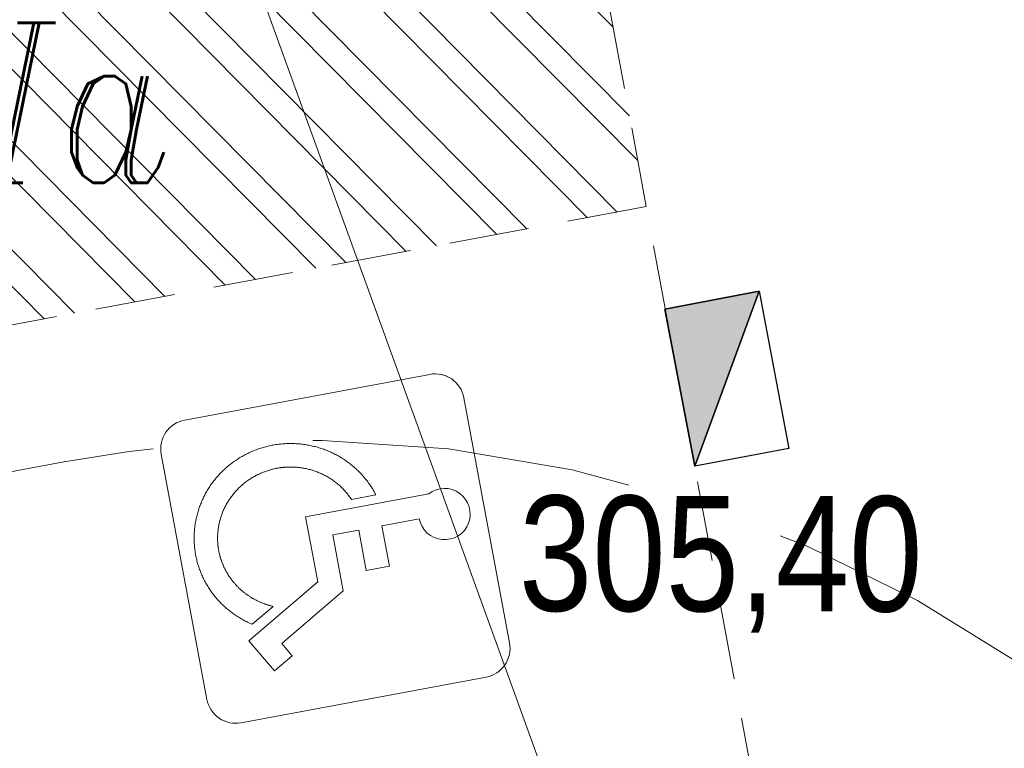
# Model space of a CAD drawing. Header units: metres. Extents: x 779 to 7046, y -512 to 9570.
# Tile 49 of 256: x 2188.15 to 2194.31, y -296.07 to -291.52. Entities that reach past the tile are written whole.
import ezdxf

# ---------------------------------------------------------------- set-up
doc = ezdxf.new("R2010")
doc.units = ezdxf.units.M
for name, pattern in [('0', [0]), ('CIĄGłA', [0]), ('DASH', [0.75, 0.5, -0.25]), ('DASHED', [0.75, 0.5, -0.25]), ('DASHEDX2', [38.099999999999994, 25.4, -12.7])]:
    doc.linetypes.add(name, pattern=pattern)
for name, color, linetype, lineweight in [('209-oznaczenie konturu klasyfikacyjnego', 7, 'Continuous', 0), ('219-działka ewidencyjna', 7, 'Continuous', 0), ('_a_obiekty', 250, 'Continuous', 30), ('AGP1_HATCH', 7, 'Continuous', 5), ('AGP1_KRAWEZNIKI', 250, 'Continuous', 20)]:
    doc.layers.add(name, color=color, linetype=linetype, lineweight=lineweight)
doc.layers.add('ZP_Robocza', color=6, linetype='Continuous')
doc.layers.add('zz-odwodnienie', color=5, linetype='Continuous')
doc.styles.get("Standard").update_dxf_attribs({"font": 'arial.ttf'})

# ---------------------------------------------------------------- blocks, each defined once
blk = doc.blocks.new('PZT MDCP podkład')
at = {"layer": '219-działka ewidencyjna', "color": 252, "linetype": 'Continuous', "lineweight": 13, "true_color": 0x939598, "flags": 128}
blk.add_lwpolyline([(2122.376406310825, 81.44646074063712), (2127.666406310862, 66.85646074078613)], dxfattribs=at)
at = {"layer": '209-oznaczenie konturu klasyfikacyjnego', "color": 252, "linetype": 'Continuous', "lineweight": 13, "true_color": 0x939598, "insert": (2120.283068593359, 76.60838289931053), "char_height": 1, "attachment_point": 7, "line_spacing_factor": 0.6}
blk.add_mtext('\\FITALIC_1250;\\H1x;\\W0.79;RIIIa', dxfattribs=at)
blk = doc.blocks.new('parking_niepelnospr')
at = {"layer": 'AGP1_KRAWEZNIKI', "lineweight": 9}
for p, q in [((1.943807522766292, -0.1177722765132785), (-9.313225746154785e-10, 0)), ((-0.2425387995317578, -0.2148276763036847), (-0.3603110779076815, -2.158635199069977)), ((2.040862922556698, -2.304118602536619), (2.158635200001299, -0.360311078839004)), ((1.593219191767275, -0.4478991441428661), (1.429240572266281, -0.5297730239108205)), ((1.731381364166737, -0.7246130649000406), (1.593219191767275, -0.4478991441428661)), ((1.429240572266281, -0.5297730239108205), (1.485528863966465, -0.6425083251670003)), ((1.485528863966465, -0.6425083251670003), (0.9194172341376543, -0.925165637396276)), ((1.095964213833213, -1.041874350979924), (1.731381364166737, -0.7246130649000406)), ((1.480769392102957, -0.9393679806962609), (1.6729298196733, -0.8434230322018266)), ((0.8925806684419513, -1.368097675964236), (0.9194172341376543, -0.925165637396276)), ((0.5038191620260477, -1.344543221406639), (0.5232169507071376, -1.024386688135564)), ((0.5232169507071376, -1.024386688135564), (0.7061635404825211, -1.035471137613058)), ((0.6867657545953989, -1.355627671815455), (0.7061635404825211, -1.035471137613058)), ((1.064789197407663, -1.556411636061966), (1.095964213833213, -1.041874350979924)), ((0.2065309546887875, -1.326530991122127), (0.5038191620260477, -1.344543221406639)), ((0.6867657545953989, -1.355627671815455), (0.8925806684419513, -1.368097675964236)), ((0.08858663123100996, -1.497265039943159), (1.064789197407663, -1.556411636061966)), ((0.4908400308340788, -1.590493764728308), (0.6849612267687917, -1.602255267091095)), ((1.798324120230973, -2.518946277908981), (-0.1454834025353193, -2.401173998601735))]:
    blk.add_line(p, q, dxfattribs=at)
at = {"layer": 'AGP1_KRAWEZNIKI', "lineweight": 9, "elevation": -0.002894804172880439}
for points in [[(0.4908400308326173, -1.590493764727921), (0.493165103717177, -1.600032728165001), (0.4956196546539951, -1.609541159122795), (0.4982032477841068, -1.619017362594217), (0.5009154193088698, -1.62845965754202), (0.5037556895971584, -1.637866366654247), (0.5067235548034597, -1.647235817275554), (0.5098184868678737, -1.656566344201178), (0.5130399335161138, -1.665856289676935), (0.5163873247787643, -1.675104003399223), (0.5198600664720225, -1.684307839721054), (0.5234575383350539, -1.693466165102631), (0.5271791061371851, -1.702577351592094), (0.5310241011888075, -1.711639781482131), (0.5349918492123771, -1.720651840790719), (0.5390816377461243, -1.729611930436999), (0.5432927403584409, -1.738518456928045), (0.5476244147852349, -1.747369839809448), (0.5520758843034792, -1.756164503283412), (0.5566463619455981, -1.764900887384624), (0.5613350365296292, -1.773577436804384), (0.5661410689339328, -1.782192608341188), (0.5710636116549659, -1.790744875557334), (0.5761017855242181, -1.799232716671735), (0.5812546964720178, -1.807654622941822), (0.5865214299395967, -1.816009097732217), (0.5919010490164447, -1.824294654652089), (0.5973925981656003, -1.83250982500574), (0.6029951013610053, -1.840653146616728), (0.6087075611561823, -1.848723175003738), (0.6145289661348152, -1.856718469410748), (0.6204582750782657, -1.864637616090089), (0.6264944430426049, -1.872479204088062), (0.6326363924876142, -1.880241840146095), (0.6388830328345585, -1.887924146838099), (0.645233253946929, -1.89552475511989), (0.65168592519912, -1.903042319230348), (0.6582399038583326, -1.910475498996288), (0.6648940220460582, -1.917822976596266), (0.6716470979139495, -1.925083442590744), (0.6784979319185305, -1.932255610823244), (0.6854453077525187, -1.939338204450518), (0.6924879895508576, -1.946329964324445), (0.6996247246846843, -1.953229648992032), (0.7068542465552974, -1.960036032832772), (0.7141752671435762, -1.966747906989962), (0.7215864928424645, -1.97336407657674), (0.7290865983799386, -1.979883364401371), (0.7366742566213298, -1.986304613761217), (0.7443481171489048, -1.992626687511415), (0.7521068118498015, -1.998848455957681), (0.7599489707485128, -2.004968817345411), (0.7678731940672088, -2.010986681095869), (0.7758780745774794, -2.016900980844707), (0.7839621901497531, -2.022710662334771), (0.7921241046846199, -2.028414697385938), (0.800362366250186, -2.034012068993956), (0.8086755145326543, -2.039501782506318), (0.8170620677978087, -2.044882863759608), (0.82552053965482, -2.05015435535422), (0.83404942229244, -2.055315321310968), (0.8426472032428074, -2.060364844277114), (0.8513123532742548, -2.065302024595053), (0.8600433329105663, -2.07012598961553), (0.8688385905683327, -2.074835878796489), (0.8776965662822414, -2.079430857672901), (0.8866156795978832, -2.083910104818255), (0.8955943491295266, -2.088272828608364), (0.9046309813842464, -2.092518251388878), (0.9137239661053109, -2.096645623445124), (0.9228716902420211, -2.10065420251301), (0.9320725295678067, -2.104543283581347), (0.9413248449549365, -2.108312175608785), (0.9506269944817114, -2.111960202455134), (0.9599773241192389, -2.115486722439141), (0.9693741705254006, -2.118891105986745), (0.9788158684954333, -2.122172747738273), (0.9883007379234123, -2.125331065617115), (0.9978270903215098, -2.128365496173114), (1.007393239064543, -2.13127550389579), (1.016997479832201, -2.134060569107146), (1.026638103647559, -2.136720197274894), (1.036313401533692, -2.139253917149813), (1.046021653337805, -2.141661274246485), (1.055761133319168, -2.143941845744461), (1.065530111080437, -2.146095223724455), (1.075326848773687, -2.148121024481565), (1.085149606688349, -2.150018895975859), (1.094996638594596, -2.151788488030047), (1.104866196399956, -2.153429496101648), (1.114756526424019, -2.154941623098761), (1.124665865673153, -2.156324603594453), (1.134592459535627, -2.157578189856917), (1.144534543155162, -2.158702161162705), (1.154490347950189, -2.159696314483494), (1.164458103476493, -2.160560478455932), (1.174436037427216, -2.161294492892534), (1.184422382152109, -2.161898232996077), (1.194415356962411, -2.162371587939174), (1.204413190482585, -2.162714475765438), (1.214414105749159, -2.162926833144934), (1.224416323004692, -2.163008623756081), (1.234418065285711, -2.162959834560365), (1.244417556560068, -2.162780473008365), (1.254413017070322, -2.162470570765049), (1.264402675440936, -2.162030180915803), (1.274384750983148, -2.16145938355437), (1.284357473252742, -2.160758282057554), (1.294319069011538, -2.159927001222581), (1.304267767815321, -2.158965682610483), (1.314201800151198, -2.157874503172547), (1.324119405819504, -2.156653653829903), (1.33401881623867, -2.155303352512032), (1.343898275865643, -2.153823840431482), (1.353756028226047, -2.152215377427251), (1.363590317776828, -2.150478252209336), (1.373399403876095, -2.148612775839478), (1.383181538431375, -2.146619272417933), (1.392934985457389, -2.14449809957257), (1.402658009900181, -2.142249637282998), (1.412348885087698, -2.139874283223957), (1.42200588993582, -2.137372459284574), (1.431627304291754, -2.134744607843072), (1.441211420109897, -2.13199119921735), (1.450756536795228, -2.129112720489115), (1.460260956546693, -2.126109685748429), (1.469722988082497, -2.122982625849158), (1.479140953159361, -2.119732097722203), (1.488513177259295, -2.11635867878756), (1.497837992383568, -2.112862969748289), (1.507113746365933, -2.109245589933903), (1.516338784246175, -2.105507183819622), (1.525511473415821, -2.101648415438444), (1.534630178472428, -2.097669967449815), (1.543693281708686, -2.093572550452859), (1.552699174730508, -2.089356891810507), (1.561646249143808, -2.085023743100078), (1.570532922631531, -2.080573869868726), (1.579357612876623, -2.076008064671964), (1.588118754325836, -2.071327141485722), (1.59681478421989, -2.066531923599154), (1.605444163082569, -2.061623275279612), (1.614005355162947, -2.056602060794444), (1.622496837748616, -2.051469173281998), (1.630917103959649, -2.046225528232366), (1.639264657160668, -2.040872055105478), (1.647538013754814, -2.035409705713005), (1.655735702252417, -2.029839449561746), (1.663856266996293, -2.024162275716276), (1.67189826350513, -2.018379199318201), (1.679860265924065, -2.012491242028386), (1.68774085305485, -2.006499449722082), (1.695538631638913, -2.000404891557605), (1.703252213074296, -1.99420864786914), (1.710880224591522, -1.987911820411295), (1.718421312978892, -1.981515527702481), (1.725874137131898, -1.975020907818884), (1.733237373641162, -1.968429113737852), (1.740509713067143, -1.961741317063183), (1.747689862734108, -1.95495870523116), (1.754776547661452, -1.948082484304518), (1.761768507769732, -1.941113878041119), (1.768664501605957, -1.934054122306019), (1.775463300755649, -1.926904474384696), (1.782163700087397, -1.919666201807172), (1.788764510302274, -1.912340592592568), (1.795264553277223, -1.904928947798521), (1.801662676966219, -1.897432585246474), (1.807957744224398, -1.889852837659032), (1.814148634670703, -1.882191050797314), (1.820234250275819, -1.874448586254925), (1.826213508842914, -1.866626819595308), (1.832085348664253, -1.858727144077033), (1.837848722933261, -1.850750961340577), (1.843502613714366, -1.842699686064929), (1.849046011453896, -1.834574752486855), (1.854477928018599, -1.8263776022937), (1.859797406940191, -1.818109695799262), (1.865003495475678, -1.809772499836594), (1.870095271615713, -1.801367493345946), (1.875071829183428, -1.792896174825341), (1.879932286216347, -1.784360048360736), (1.88467577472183, -1.775760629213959), (1.889301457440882, -1.767099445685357), (1.893808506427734, -1.75837803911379), (1.898196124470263, -1.7495979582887), (1.902463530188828, -1.740760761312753), (1.906609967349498, -1.731868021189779), (1.910634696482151, -1.72292131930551), (1.914537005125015, -1.713922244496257), (1.918316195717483, -1.704872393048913), (1.921971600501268, -1.695773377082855), (1.925502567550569, -1.686626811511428), (1.928908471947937, -1.677434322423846), (1.932188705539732, -1.668197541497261), (1.935342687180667, -1.658918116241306), (1.938369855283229, -1.649597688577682), (1.941269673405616, -1.640237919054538), (1.944041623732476, -1.630840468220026), (1.946685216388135, -1.621407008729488), (1.949199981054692, -1.611939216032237), (1.951585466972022, -1.60243877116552), (1.953841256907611, -1.592907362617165), (1.955966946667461, -1.583346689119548), (1.957962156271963, -1.573758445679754), (1.959826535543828, -1.564144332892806), (1.961559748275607, -1.554506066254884), (1.963161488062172, -1.54484535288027), (1.964631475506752, -1.535163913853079), (1.965969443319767, -1.525463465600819), (1.967175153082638, -1.515745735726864), (1.968248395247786, -1.506012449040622), (1.969188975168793, -1.496265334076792), (1.969996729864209, -1.486506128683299), (1.970671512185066, -1.476736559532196), (1.971213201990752, -1.466958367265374), (1.971621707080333, -1.457173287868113), (1.971896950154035, -1.447383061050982), (1.972038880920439, -1.437589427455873), (1.972047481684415, -1.427794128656), (1.971922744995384, -1.417998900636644), (1.971664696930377, -1.408205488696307), (1.971273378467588, -1.398415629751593), (1.970748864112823, -1.388631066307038), (1.970091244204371, -1.378853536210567), (1.969300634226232, -1.369084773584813), (1.968377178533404, -1.359326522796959), (1.967321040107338, -1.349580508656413), (1.966132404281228, -1.339848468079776), (1.964811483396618, -1.330132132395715), (1.9633585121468, -1.320433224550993), (1.961773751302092, -1.310753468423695), (1.960057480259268, -1.301094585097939), (1.958210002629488, -1.291458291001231), (1.956231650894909, -1.281846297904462), (1.954122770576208, -1.272260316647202), (1.951883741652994, -1.26270204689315), (1.94951495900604, -1.253173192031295), (1.947016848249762, -1.243675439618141), (1.944389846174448, -1.234210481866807), (1.941634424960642, -1.224779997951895), (1.938751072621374, -1.215385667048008), (1.935740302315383, -1.20602915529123), (1.932602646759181, -1.196712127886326), (1.929338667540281, -1.187436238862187), (1.925948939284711, -1.178203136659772), (1.92243406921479, -1.169014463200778), (1.918794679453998, -1.15987185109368), (1.915031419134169, -1.15077692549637), (1.911144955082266, -1.141731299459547), (1.907135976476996, -1.132736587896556), (1.903005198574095, -1.123794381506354), (1.898753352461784, -1.114906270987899), (1.894381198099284, -1.106073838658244), (1.889889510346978, -1.097298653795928), (1.885279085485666, -1.088582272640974), (1.880550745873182, -1.079926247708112), (1.875705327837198, -1.071332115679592), (1.870743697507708, -1.062801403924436), (1.865666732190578, -1.054335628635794), (1.860475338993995, -1.045936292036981), (1.855170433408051, -1.03760488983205), (1.849752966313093, -1.029342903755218), (1.844223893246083, -1.021151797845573), (1.838584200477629, -1.013033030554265), (1.832834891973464, -1.004988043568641), (1.82697698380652, -0.9970182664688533), (1.821011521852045, -0.9891251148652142), (1.814939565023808, -0.9813099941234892), (1.808762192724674, -0.9735742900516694), (1.802480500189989, -0.9659193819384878), (1.796095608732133, -0.9583466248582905), (1.789608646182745, -0.9508573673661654), (1.783020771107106, -0.9434529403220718), (1.776333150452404, -0.9361346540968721), (1.769546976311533, -0.9289038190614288), (1.762663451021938, -0.9217617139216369), (1.755683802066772, -0.914709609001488), (1.748609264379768, -0.9077487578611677), (1.741441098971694, -0.900880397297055), (1.734180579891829, -0.8941057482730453), (1.726828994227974, -0.8874260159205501), (1.719387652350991, -0.8808423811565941), (1.711857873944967, -0.874356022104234), (1.704240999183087, -0.8679680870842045), (1.696538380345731, -0.861679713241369), (1.688751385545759, -0.8554920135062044), (1.680881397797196, -0.8494060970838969), (1.672929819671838, -0.8434230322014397)], [(0.6849612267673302, -1.602255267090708), (0.6877251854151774, -1.609985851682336), (0.6906108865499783, -1.617689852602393), (0.6936176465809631, -1.625362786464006), (0.6967447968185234, -1.633000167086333), (0.6999959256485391, -1.640607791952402), (0.7033755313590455, -1.648194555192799), (0.7068823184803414, -1.655755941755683), (0.7105149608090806, -1.66328738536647), (0.7142721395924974, -1.670784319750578), (0.7181525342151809, -1.678242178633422), (0.7221548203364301, -1.685656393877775), (0.7262776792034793, -1.693022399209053), (0.7305197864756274, -1.700335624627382), (0.73487949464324, -1.70759204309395), (0.7393552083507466, -1.714789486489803), (0.7439459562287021, -1.721926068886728), (0.7486507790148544, -1.728999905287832), (0.7534687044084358, -1.736009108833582), (0.7583987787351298, -1.742951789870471), (0.7634400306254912, -1.749826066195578), (0.7685914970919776, -1.756630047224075), (0.7738522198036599, -1.763361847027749), (0.7792199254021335, -1.770017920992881), (0.7846908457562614, -1.776593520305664), (0.7902629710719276, -1.783086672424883), (0.7959343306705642, -1.789495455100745), (0.801702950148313, -1.795817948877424), (0.8075668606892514, -1.802052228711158), (0.8135240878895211, -1.808196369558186), (0.8195726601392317, -1.814248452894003), (0.825710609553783, -1.82020655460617), (0.8319359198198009, -1.826068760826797), (0.8382461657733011, -1.831833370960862), (0.8446386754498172, -1.837498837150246), (0.8511107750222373, -1.843063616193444), (0.8576597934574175, -1.848526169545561), (0.8642830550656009, -1.853884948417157), (0.8709778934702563, -1.859138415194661), (0.8777416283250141, -1.864285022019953), (0.8845715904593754, -1.869323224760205), (0.8914637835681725, -1.874250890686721), (0.8984133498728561, -1.879066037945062), (0.9054189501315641, -1.883768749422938), (0.9124793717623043, -1.888359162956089), (0.9195933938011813, -1.89283742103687), (0.9267598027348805, -1.897203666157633), (0.9339773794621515, -1.901458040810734), (0.941244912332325, -1.905600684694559), (0.9485611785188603, -1.909631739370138), (0.9559248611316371, -1.913550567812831), (0.9633310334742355, -1.917354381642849), (0.9707717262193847, -1.921041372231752), (0.9782389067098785, -1.924609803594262), (0.9857245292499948, -1.928057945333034), (0.9932205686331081, -1.93138406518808), (1.000718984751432, -1.934586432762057), (1.008211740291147, -1.93766331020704), (1.015690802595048, -1.940612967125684), (1.023172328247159, -1.943443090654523), (1.030713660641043, -1.946177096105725), (1.038301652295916, -1.948810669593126), (1.045918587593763, -1.951337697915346), (1.053546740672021, -1.953752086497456), (1.061169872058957, -1.956049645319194), (1.068775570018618, -1.958229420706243), (1.076352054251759, -1.960290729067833), (1.083887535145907, -1.962232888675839), (1.091400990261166, -1.964062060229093), (1.098965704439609, -1.965796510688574), (1.106542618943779, -1.967429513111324), (1.114083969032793, -1.968952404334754), (1.117826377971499, -1.969669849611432), (1.121542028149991, -1.970356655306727), (1.12890239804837, -1.971646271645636), (1.136242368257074, -1.972835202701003), (1.139933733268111, -1.973395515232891), (1.143654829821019, -1.973934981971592), (1.147417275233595, -1.974455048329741), (1.151232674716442, -1.974957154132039), (1.155108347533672, -1.975442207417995), (1.158959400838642, -1.975899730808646), (1.162757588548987, -1.976326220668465), (1.166514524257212, -1.976723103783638), (1.173951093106, -1.97743377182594), (1.181362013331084, -1.978043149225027), (1.185086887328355, -1.978313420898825), (1.18884016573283, -1.978562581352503), (1.192628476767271, -1.978789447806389), (1.196447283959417, -1.978992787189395), (1.204152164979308, -1.979327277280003), (1.211906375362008, -1.97956282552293), (1.219661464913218, -1.979696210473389), (1.227396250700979, -1.979724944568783), (1.235195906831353, -1.979649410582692), (1.243061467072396, -1.979467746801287), (1.250981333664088, -1.979177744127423), (1.258943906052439, -1.978777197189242), (1.266936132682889, -1.978264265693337), (1.274940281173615, -1.977639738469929), (1.282937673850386, -1.976905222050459), (1.290909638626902, -1.976062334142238), (1.298853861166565, -1.975110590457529), (1.306837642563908, -1.974040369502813), (1.314863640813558, -1.972850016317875), (1.322923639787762, -1.971539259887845), (1.331009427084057, -1.970107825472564), (1.339112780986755, -1.968555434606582), (1.347225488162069, -1.96688181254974), (1.355339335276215, -1.965086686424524), (1.363446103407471, -1.96316977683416), (1.371537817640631, -1.96113114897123), (1.379610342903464, -1.958972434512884), (1.387662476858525, -1.956693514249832), (1.395693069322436, -1.954293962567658), (1.403700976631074, -1.951773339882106), (1.411685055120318, -1.949131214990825), (1.419644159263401, -1.946367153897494), (1.427577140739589, -1.943480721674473), (1.435482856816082, -1.940471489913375), (1.443359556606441, -1.937339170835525), (1.451201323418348, -1.934084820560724), (1.459004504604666, -1.930709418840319), (1.466766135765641, -1.927213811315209), (1.474483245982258, -1.923598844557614), (1.482152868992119, -1.919865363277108), (1.489772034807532, -1.91601421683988), (1.497337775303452, -1.912046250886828), (1.504847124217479, -1.907962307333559), (1.512297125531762, -1.903763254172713), (1.519685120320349, -1.89945025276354), (1.527008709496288, -1.895024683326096), (1.534265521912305, -1.890487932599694), (1.541453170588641, -1.885841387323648), (1.548569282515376, -1.881086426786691), (1.555611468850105, -1.87622444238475), (1.562577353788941, -1.871256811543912), (1.569464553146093, -1.866184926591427), (1.576270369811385, -1.861010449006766), (1.582989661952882, -1.855737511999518), (1.589620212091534, -1.850368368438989), (1.596160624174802, -1.844904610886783), (1.602609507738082, -1.839347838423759), (1.608965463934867, -1.833699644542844), (1.615227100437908, -1.827961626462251), (1.621393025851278, -1.822135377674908), (1.627461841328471, -1.816222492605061), (1.63343210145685, -1.810224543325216), (1.639301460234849, -1.804143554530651), (1.645067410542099, -1.79798336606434), (1.650727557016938, -1.791748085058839), (1.656279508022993, -1.785441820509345), (1.66172087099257, -1.779068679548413), (1.667049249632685, -1.772632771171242), (1.672262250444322, -1.766138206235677), (1.67735748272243, -1.759589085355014), (1.682333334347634, -1.752988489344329), (1.687198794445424, -1.74632577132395), (1.69195570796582, -1.73960030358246), (1.696602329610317, -1.732816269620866), (1.70113691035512, -1.72597785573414), (1.705557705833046, -1.719089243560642), (1.709862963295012, -1.712154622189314), (1.714050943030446, -1.705178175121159), (1.718119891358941, -1.698164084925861), (1.722068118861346, -1.691116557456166), (1.725895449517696, -1.684039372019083), (1.729602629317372, -1.676934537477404), (1.733190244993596, -1.669803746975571), (1.736658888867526, -1.662648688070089), (1.740009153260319, -1.655471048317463), (1.743241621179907, -1.6482725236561), (1.746356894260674, -1.641054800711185), (1.749355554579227, -1.633819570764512), (1.752238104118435, -1.626568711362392), (1.755003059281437, -1.619308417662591), (1.757650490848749, -1.612042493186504), (1.760181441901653, -1.604772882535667), (1.762596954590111, -1.597501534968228), (1.764898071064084, -1.590230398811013), (1.76708583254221, -1.582961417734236), (1.769161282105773, -1.57569654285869), (1.771125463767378, -1.568437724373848), (1.772979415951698, -1.561186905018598), (1.774724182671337, -1.553946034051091), (1.776360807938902, -1.546717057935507), (1.777890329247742, -1.539501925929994), (1.779313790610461, -1.532302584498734), (1.780632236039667, -1.52512098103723), (1.781846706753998, -1.517959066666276), (1.782958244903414, -1.510818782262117), (1.783967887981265, -1.503702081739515), (1.784434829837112, -1.500153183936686), (1.784658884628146, -1.498381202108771), (1.78471392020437, -1.497938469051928), (1.784774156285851, -1.497450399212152), (1.78490018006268, -1.496416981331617), (1.785384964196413, -1.492272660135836), (1.785838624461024, -1.488111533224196), (1.786260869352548, -1.483933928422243), (1.786651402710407, -1.479740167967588), (1.787009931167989, -1.47553057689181), (1.787336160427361, -1.471305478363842), (1.787629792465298, -1.467065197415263), (1.787890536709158, -1.462810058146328), (1.78811809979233, -1.458540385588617), (1.788312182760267, -1.454256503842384), (1.788472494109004, -1.449958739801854), (1.788598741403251, -1.445647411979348), (1.788690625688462, -1.441322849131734), (1.788747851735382, -1.4369853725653), (1.788770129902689, -1.432635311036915), (1.788757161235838, -1.428272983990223), (1.788708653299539, -1.423898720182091), (1.788624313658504, -1.41951284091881), (1.78850384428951, -1.415115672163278), (1.788346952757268, -1.410707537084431), (1.788153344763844, -1.406288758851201), (1.787922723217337, -1.401859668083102), (1.787654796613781, -1.397420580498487), (1.787349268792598, -1.392971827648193), (1.787005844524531, -1.388513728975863), (1.786624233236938, -1.38404661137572), (1.786204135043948, -1.379570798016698), (1.785745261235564, -1.375086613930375), (1.785247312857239, -1.370594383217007), (1.784709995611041, -1.366094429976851), (1.784133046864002, -1.361587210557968), (1.78351659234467, -1.357074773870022), (1.782860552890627, -1.352557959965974), (1.782164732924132, -1.34803706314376), (1.781428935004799, -1.343512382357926), (1.780652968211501, -1.338984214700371), (1.779836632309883, -1.334452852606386), (1.77897973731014, -1.329918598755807), (1.778082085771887, -1.325381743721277), (1.777143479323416, -1.320842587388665), (1.776163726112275, -1.316301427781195), (1.775142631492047, -1.311758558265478), (1.774079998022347, -1.307214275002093), (1.7729756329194, -1.302668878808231), (1.771829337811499, -1.29812266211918), (1.770640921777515, -1.293575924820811), (1.769410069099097, -1.289029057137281), (1.768136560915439, -1.284482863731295), (1.766820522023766, -1.279938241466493), (1.765462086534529, -1.275396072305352), (1.764061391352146, -1.270857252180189), (1.7626185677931, -1.266322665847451), (1.761133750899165, -1.261793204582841), (1.759607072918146, -1.257269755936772), (1.758038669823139, -1.252753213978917), (1.756428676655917, -1.248244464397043), (1.754777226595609, -1.243744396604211), (1.753084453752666, -1.239253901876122), (1.751350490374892, -1.234773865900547), (1.749575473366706, -1.230305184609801), (1.747759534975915, -1.225848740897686), (1.745902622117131, -1.221404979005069), (1.744002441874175, -1.216968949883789), (1.742058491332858, -1.212539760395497), (1.740071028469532, -1.208118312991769), (1.738040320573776, -1.203705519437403), (1.735966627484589, -1.199302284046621), (1.733850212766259, -1.194909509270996), (1.731691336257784, -1.19052810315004), (1.729490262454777, -1.18615897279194), (1.727247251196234, -1.181803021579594), (1.724962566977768, -1.177461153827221), (1.722636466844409, -1.173134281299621), (1.72026921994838, -1.168823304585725), (1.71786108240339, -1.164529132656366), (1.715412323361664, -1.160252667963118), (1.712923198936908, -1.155994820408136), (1.710394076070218, -1.151756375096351), (1.707825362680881, -1.14753772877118), (1.705217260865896, -1.143339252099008), (1.702569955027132, -1.139161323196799), (1.699883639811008, -1.135004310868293), (1.697158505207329, -1.130868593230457), (1.69439474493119, -1.126754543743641), (1.691592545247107, -1.122662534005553), (1.688752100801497, -1.118592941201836), (1.685873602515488, -1.114546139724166), (1.682957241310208, -1.110522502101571), (1.680003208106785, -1.106522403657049), (1.677011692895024, -1.102546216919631), (1.673982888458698, -1.098594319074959), (1.670916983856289, -1.094667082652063), (1.667814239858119, -1.090764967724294), (1.664675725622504, -1.08688947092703), (1.661502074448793, -1.083041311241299), (1.658293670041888, -1.079220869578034), (1.655050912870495, -1.075428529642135), (1.651774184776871, -1.071664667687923), (1.648463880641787, -1.067929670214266), (1.645120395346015, -1.064223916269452), (1.641744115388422, -1.060547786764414), (1.638335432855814, -1.056901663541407), (1.634894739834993, -1.053285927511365), (1.631422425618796, -1.049700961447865), (1.62791888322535, -1.046147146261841), (1.624384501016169, -1.042624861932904), (1.620819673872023, -1.039134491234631), (1.617224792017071, -1.035676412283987), (1.613600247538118, -1.032251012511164), (1.609946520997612, -1.028858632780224), (1.606264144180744, -1.02549958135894), (1.602553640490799, -1.022174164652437), (1.598815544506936, -1.018882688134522), (1.595050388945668, -1.015625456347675), (1.591258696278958, -1.012402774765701), (1.587441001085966, -1.009214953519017), (1.583597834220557, -1.006062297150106), (1.579729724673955, -1.002945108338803), (1.575837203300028, -0.9998636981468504), (1.571920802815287, -0.996818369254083), (1.567981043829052, -0.9938094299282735), (1.564018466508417, -0.9908371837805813), (1.560033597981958, -0.987901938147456), (1.556027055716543, -0.9850040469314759), (1.55200043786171, -0.9821442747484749), (1.547954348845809, -0.9793227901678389), (1.543889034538, -0.9765395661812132), (1.539804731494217, -0.973794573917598), (1.535701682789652, -0.9710877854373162), (1.531580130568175, -0.968419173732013), (1.52744031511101, -0.9657887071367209), (1.523282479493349, -0.9631963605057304), (1.519106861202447, -0.9606421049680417), (1.514913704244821, -0.9581259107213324), (1.510703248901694, -0.9556477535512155), (1.50647573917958, -0.9532076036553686), (1.502231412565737, -0.9508054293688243), (1.497970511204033, -0.9484412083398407), (1.493693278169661, -0.9461149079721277), (1.48939993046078, -0.9438268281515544), (1.485091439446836, -0.9415777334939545), (1.480769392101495, -0.939367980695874)]]:
    blk.add_lwpolyline(points, dxfattribs=at)
at = {"layer": 'AGP1_KRAWEZNIKI', "lineweight": 9}
for centre, radius, start, end in [((-0.01385556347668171, -0.2286832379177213), 0.2291025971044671, 86.53277600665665, 176.5327760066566), ((1.929951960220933, -0.3464555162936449), 0.229102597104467, 356.5327760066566, 86.53277600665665), ((0.006433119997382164, -1.314407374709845), 0.2004647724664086, 356.5327760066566, 294.193225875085), ((-0.1316278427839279, -2.172490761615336), 0.2291025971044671, 176.5327764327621, 266.5327764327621), ((1.812179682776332, -2.290263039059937), 0.229102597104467, 266.5327760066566, 356.5327760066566)]:
    blk.add_arc(centre, radius, start, end, dxfattribs=at)
blk = doc.blocks.new('Zbiornik LPG 20m3')
at = {"layer": '_a_obiekty', "color": 251, "linetype": 'DASH', "lineweight": 5, "ltscale": 4, "true_color": 0x636466}
for points in [[(2696.092133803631, 576.3192574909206), (2700.982895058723, 570.9863267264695, -0.414213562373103), (2699.149688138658, 528.599543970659), (2697.675688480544, 527.2477581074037, -0.4142135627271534), (2655.288905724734, 529.0809650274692), (2650.398144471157, 534.4138957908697, -0.4142135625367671), (2652.231351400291, 576.8006785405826), (2653.705351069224, 578.1524644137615, -0.4142135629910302), (2696.092133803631, 576.3192574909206)], [(2679.878137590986, 561.4496130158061), (2684.768898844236, 556.1166822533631, -0.4142135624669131), (2684.280043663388, 544.8135401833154), (2682.80604400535, 543.4617543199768, -0.4142135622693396), (2671.502901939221, 543.9506095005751), (2666.612140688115, 549.2835402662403, -0.4142135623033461), (2667.100995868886, 560.586682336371), (2668.574995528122, 561.938468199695, -0.414213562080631), (2679.878137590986, 561.4496130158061)]]:
    blk.add_lwpolyline(points, format="xyb", dxfattribs=at)
blk = doc.blocks.new('d_wpust')
at = {"layer": 'zz-odwodnienie'}
blk.add_hatch(color=0, dxfattribs=at).paths.add_polyline_path([(-0.5, 0.6000000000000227), (-0.5, 0), (0.5, 0)])
at = {"layer": 'zz-odwodnienie', "color": 0}
for p, q in [((-0.5, 0.6000000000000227), (0.5, 0)), ((-0.5, 0), (-0.5, 0.6000000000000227)), ((-0.5, 0.6000000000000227), (0.5, 0.6000000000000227)), ((0.5, 0.6000000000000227), (0.5, 0)), ((0.5, 0), (-0.5, 0))]:
    blk.add_line(p, q, dxfattribs=at)
blk.add_lwpolyline([(-0.5, 0.6000000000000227), (-0.5, 0), (0.5, 0)], close=True, dxfattribs=at)
blk = doc.blocks.new('A$C7af18ecc')
at = {"layer": 'zz-odwodnienie', "rotation": 280.7201134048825}
blk.add_blockref('d_wpust', (-5.901049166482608, 14.44820293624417, -3.75051495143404e-08), dxfattribs=at)
at = {"layer": 'zz-odwodnienie', "insert": (-6.905795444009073, 13.77397849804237, -3.75051495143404e-08), "char_height": 0.7199999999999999, "width": 4.627268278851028, "attachment_point": 1, "rotation": 359.89007928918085}
blk.add_mtext('{\\fArial Narrow|b0|i0|c238|p34;305,40}', dxfattribs=at)
blk = doc.blocks.new('A$Ce9aa0c45')
at = {"layer": 'AGP1_KRAWEZNIKI', "xscale": 0.8000000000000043, "yscale": 0.8000000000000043, "zscale": 0.8000000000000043, "rotation": 194.0186628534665}
blk.add_blockref('parking_niepelnospr', (16.88680112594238, -46.55136789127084), dxfattribs=at)

msp = doc.modelspace()

# ---------------------------------------------------------------- hatches: boundary and pattern name
at = {"linetype": 'CIĄGłA', "lineweight": 5, "true_color": 0x939598}
h = msp.add_hatch(dxfattribs=at)
h.set_pattern_fill('ANSI32', color=252, scale=0.05, angle=-90.31102895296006)
h.set_pattern_definition([(314.68897104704, (1691.805127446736, 1364.069120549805), (0.338582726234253, 0.3349265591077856), []), (314.68897104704, (1691.803908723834, 1363.844617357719), (0.338582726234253, 0.3349265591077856), [])])
h.paths.add_polyline_path([(2192.068884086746, -292.6870057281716), (2190.494065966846, -284.2324242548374), (2185.578620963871, -285.1480134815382), (2187.153429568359, -293.6025967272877)])
at = {"layer": 'AGP1_HATCH', "lineweight": 15, "transparency": 33554625}
h = msp.add_hatch(dxfattribs=at)
h.set_pattern_fill('GRASS', color=64, scale=0.02, angle=24.61092855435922)
h.set_pattern_definition([(114.6109285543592, (0, 0), (-0.4761730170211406, 0.1769837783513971), [0.09525, -0.6231704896]), (69.61092855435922, (0, 0), (-0.4761730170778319, 0.1769837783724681), [0.09525, -0.41275]), (159.6109285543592, (0, 0), (-0.1769837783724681, -0.4761730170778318), [0.09525, -0.41275])])
edge = h.paths.add_edge_path()
edge.add_line((2201.154967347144, -232.0600817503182), (2187.755434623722, -236.7641292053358))
edge.add_line((2187.755434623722, -236.7641292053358), (2189.333398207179, -245.2355974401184))
edge.add_line((2189.333398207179, -245.2355974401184), (2200.14854181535, -243.2210490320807))
edge.add_line((2200.14854181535, -243.2210490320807), (2200.648631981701, -243.1278945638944))
edge.add_arc((2201.590242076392, -248.1910823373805), 5.150000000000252, 21.517769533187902, 100.53504568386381, ccw=False)
edge.add_line((2206.381306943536, -246.3021150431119), (2206.675941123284, -247.0494077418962))
edge.add_line((2206.675941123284, -247.0494077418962), (2210.150932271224, -255.8631696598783))
edge.add_line((2210.150932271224, -255.8631696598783), (2213.734346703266, -264.9519299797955))
edge.add_line((2213.734346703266, -264.9519299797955), (2217.789719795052, -275.2377383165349))
edge.add_line((2217.789719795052, -275.2377383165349), (2215.443125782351, -266.9691888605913))
edge.add_line((2215.443125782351, -266.9691888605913), (2207.464967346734, -246.730081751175))
edge.add_line((2207.464967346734, -246.730081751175), (2201.154967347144, -232.0600817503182))
h.paths.add_polyline_path([(2193.681012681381, -336.4804229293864), (2194.272039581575, -339.7880334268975), (2190.669106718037, -340.4318305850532), (2190.078079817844, -337.1242200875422)], flags=16)
h.paths.add_polyline_path([(2174.949427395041, -253.2044456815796), (2174.180330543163, -249.0754639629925), (2176.736366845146, -248.5993563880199), (2177.505463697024, -252.7283381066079)], flags=16)
h.paths.add_polyline_path([(2213.207149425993, -340.3862229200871), (2212.585672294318, -338.8469483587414), (2213.47585517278, -338.4875398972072), (2214.097332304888, -340.0268144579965)], flags=16)
h.paths.add_polyline_path([(2215.03464500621, -268.2499296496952), (2214.425768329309, -266.705627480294), (2215.039774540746, -266.463544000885), (2215.648631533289, -268.007812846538)], flags=17)
edge = h.paths.add_edge_path()
edge.add_line((2222.135619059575, -341.0147282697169), (2223.664309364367, -341.1924829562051))
edge.add_line((2223.664309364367, -341.1924829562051), (2227.521241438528, -342.2896133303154))
edge.add_line((2227.521241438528, -342.2896133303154), (2233.30759322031, -344.4571081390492))
edge.add_line((2233.30759322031, -344.4571081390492), (2237.862081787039, -347.8579266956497))
edge.add_line((2237.862081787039, -347.8579266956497), (2239.04057596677, -348.6600431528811))
edge.add_line((2239.04057596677, -348.6600431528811), (2233.604967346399, -326.0100817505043))
edge.add_line((2233.604967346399, -326.0100817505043), (2228.174967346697, -303.9000817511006))
edge.add_line((2228.174967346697, -303.9000817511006), (2222.494967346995, -286.1300817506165))
edge.add_line((2222.494967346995, -286.1300817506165), (2217.354967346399, -271.820081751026))
edge.add_line((2217.354967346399, -271.820081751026), (2215.443125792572, -266.9691888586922))
edge.add_line((2215.443125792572, -266.9691888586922), (2217.789719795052, -275.2377383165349))
edge.add_line((2217.789719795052, -275.2377383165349), (2221.381354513, -285.2792765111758))
edge.add_line((2221.381354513, -285.2792765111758), (2223.235207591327, -291.3561603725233))
edge.add_line((2223.235207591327, -291.3561603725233), (2227.886315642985, -315.1607178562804))
edge.add_arc((2212.625452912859, -317.0850901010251), 15.38171446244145, -38.161251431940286, 7.186980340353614, ccw=False)
edge.add_arc((2211.040775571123, -315.8113433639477), 17.41473946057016, 289.8520854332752, 321.7651173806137, ccw=False)
edge.add_line((2216.954700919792, -332.1911674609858), (2213.092420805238, -333.4995793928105))
edge.add_arc((2214.562869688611, -337.0584070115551), 3.850645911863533, 112.4496068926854, 197.8855615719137)
edge.add_line((2210.898318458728, -338.2410050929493), (2211.273490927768, -339.4032630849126))
edge.add_arc((2213.414312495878, -338.7973709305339), 2.224909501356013, 195.8024955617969, 221.5125047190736)
edge.add_arc((2213.798153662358, -338.8711088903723), 2.482842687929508, 214.3488660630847, 282.103867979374)
edge.add_line((2214.318767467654, -341.2987557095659), (2219.144967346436, -339.3500817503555))
edge.add_line((2219.144967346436, -339.3500817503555), (2222.135619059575, -341.0147282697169))
edge = h.paths.add_edge_path()
edge.add_line((2182.306540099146, -273.0424983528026), (2181.362772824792, -273.2182917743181))
edge.add_line((2181.362772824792, -273.2182917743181), (2181.058796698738, -271.5863608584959))
edge.add_line((2181.058796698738, -271.5863608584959), (2182.002563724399, -271.410567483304))
edge.add_line((2182.002563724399, -271.410567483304), (2178.488554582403, -252.5452198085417))
edge.add_line((2178.488554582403, -252.5452198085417), (2177.505463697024, -252.7283381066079))
edge.add_line((2177.505463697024, -252.7283381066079), (2176.736366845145, -248.59935638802))
edge.add_line((2176.736366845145, -248.59935638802), (2177.719457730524, -248.4162380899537))
edge.add_line((2177.719457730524, -248.4162380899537), (2177.536339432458, -247.4331472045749))
edge.add_line((2177.536339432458, -247.4331472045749), (2178.51943001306, -247.250029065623))
edge.add_line((2178.51943001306, -247.250029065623), (2189.329496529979, -245.2363242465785))
edge.add_line((2189.329496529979, -245.2363242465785), (2187.755434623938, -236.7641292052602))
edge.add_line((2187.755434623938, -236.7641292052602), (2168.624967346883, -243.4800817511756))
edge.add_line((2168.624967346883, -243.4800817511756), (2167.594967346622, -243.8400817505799))
edge.add_line((2167.594967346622, -243.8400817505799), (2162.624967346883, -245.590081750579))
edge.add_line((2162.624967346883, -245.590081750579), (2166.544967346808, -265.8800817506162))
edge.add_line((2166.544967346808, -265.8800817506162), (2169.934967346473, -283.3600817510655))
edge.add_line((2169.934967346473, -283.3600817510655), (2178.194967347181, -325.9300817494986))
edge.add_line((2178.194967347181, -325.9300817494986), (2182.564967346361, -325.840081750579))
edge.add_line((2182.564967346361, -325.840081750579), (2182.574967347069, -329.0300817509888))
edge.add_line((2182.574967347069, -329.0300817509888), (2179.044967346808, -329.1100817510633))
edge.add_line((2179.044967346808, -329.1100817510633), (2179.734967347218, -331.250081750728))
edge.add_line((2179.734967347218, -331.250081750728), (2185.554967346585, -348.2400817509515))
edge.add_line((2185.554967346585, -348.2400817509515), (2190.114967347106, -350.9500817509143))
edge.add_line((2190.114967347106, -350.9500817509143), (2195.594967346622, -348.8500817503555))
edge.add_line((2195.594967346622, -348.8500817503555), (2198.506741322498, -347.6819364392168))
edge.add_arc((2192.412753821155, -339.7061430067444), 10.03742818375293, 307.3820107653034, 339.7887873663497)
edge.add_arc((2172.677213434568, -334.5321271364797), 30.40870538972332, 343.489729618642, 347.832820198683)
edge.add_arc((2184.653610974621, -337.3529042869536), 18.10831725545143, 348.5707290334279, 353.3645147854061)
edge.add_arc((2197.523160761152, -339.1296383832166), 5.127197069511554, 356.4695832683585, 372.8518979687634)
edge.add_line((2202.521912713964, -337.9891872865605), (2202.396891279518, -337.3637861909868))
edge.add_line((2202.396891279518, -337.3637861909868), (2201.307357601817, -334.8188249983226))
edge.add_arc((2194.587794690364, -338.2653090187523), 7.551872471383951, 27.15342393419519, 42.17043734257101)
edge.add_line((2200.18487314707, -333.1954480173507), (2197.756660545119, -330.7820975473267))
edge.add_arc((2203.597853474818, -324.846119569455), 8.327987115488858, 205.1135589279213, 225.461118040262, ccw=False)
edge.add_arc((2210.400793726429, -321.9094821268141), 15.73583882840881, 194.5838918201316, 204.2825258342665, ccw=False)
edge.add_line((2195.171963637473, -325.8717236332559), (2193.015057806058, -315.9314125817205))
edge.add_line((2193.015057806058, -315.9314125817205), (2192.171582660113, -311.3857333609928))
edge.add_line((2192.171582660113, -311.3857333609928), (2189.320316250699, -311.9164979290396))
edge.add_line((2189.320316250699, -311.9164979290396), (2188.259429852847, -306.214467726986))
edge.add_line((2188.259429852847, -306.214467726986), (2191.114979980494, -305.6824117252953))
edge.add_line((2191.114979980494, -305.6824117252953), (2190.753769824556, -303.3485737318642))
edge.add_arc((2197.626382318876, -302.8064078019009), 6.89396449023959, 137.4766232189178, 184.5106019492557, ccw=False)
edge.add_arc((2192.177018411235, -297.8088940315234), 0.5000000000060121, 317.4766233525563, 342.905017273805)
edge.add_arc((2191.651318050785, -297.6472178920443), 1.050000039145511, 342.9050182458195, 381.5320239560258)
edge.add_line((2192.628041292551, -297.2618456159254), (2185.882029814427, -298.5184117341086))
edge.add_line((2185.882029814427, -298.5184117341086), (2183.725063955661, -286.937683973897))
edge.add_line((2183.725063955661, -286.937683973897), (2184.855544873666, -286.7271130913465))
edge.add_line((2184.855544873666, -286.7271130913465), (2182.306540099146, -273.0424983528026))
h.paths.add_polyline_path([(2218.228263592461, -303.8554239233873), (2219.860196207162, -303.5514569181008), (2219.981088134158, -304.2002906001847), (2218.349155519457, -304.5042576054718)], flags=16)
edge = h.paths.add_edge_path(flags=17)
edge.add_arc((2219.786369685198, -319.8299711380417), 0.2381812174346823, 186.518316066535, 320.5346932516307)
edge.add_arc((2205.889024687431, -312.5111260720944), 15.94005228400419, 332.0535835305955, 352.5318419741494)
edge.add_arc((2192.079097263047, -311.8409427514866), 29.74143224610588, 354.7101361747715, 368.2707882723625)
edge.add_line((2221.511196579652, -307.5625877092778), (2220.642612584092, -303.1174729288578))
edge.add_arc((2219.030065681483, -303.6985035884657), 1.714031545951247, 19.81503534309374, 190.7787081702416)
edge.add_line((2217.346275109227, -304.0190553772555), (2217.674941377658, -305.8330865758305))
edge.add_line((2217.674941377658, -305.8330865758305), (2219.052156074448, -313.2062012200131))
edge.add_arc((2158.761025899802, -321.0608251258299), 60.8006208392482, 1.134495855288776, 7.422590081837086, ccw=False)

# ---------------------------------------------------------------- linework, layer by layer
at = {"color": 18, "linetype": 'DASHED', "lineweight": 13, "true_color": 0x000000}
for points in [[(2178.546866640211, -247.3973260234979), (2183.462321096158, -246.4817346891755), (2192.728087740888, -296.2260101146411), (2187.812633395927, -297.1416020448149), (2182.630430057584, -269.3202476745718)], [(2192.068885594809, -292.687005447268), (2187.15343893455, -293.6025949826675)]]:
    msp.add_lwpolyline(points, dxfattribs=at)
at = {"color": 5, "linetype": 'DASHEDX2', "lineweight": 13, "ltscale": 0.1}
msp.add_circle((2180.533391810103, -275.95318825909), 70, dxfattribs=at)
at = {"layer": '_a_obiekty', "color": 251, "linetype": 'DASH', "lineweight": 5, "ltscale": 3, "true_color": 0x636466, "elevation": 2.493476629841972e-09}
msp.add_lwpolyline([(2167.885394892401, -314.0297880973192), (2168.395531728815, -316.7746862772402, 0.414213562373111), (2203.372089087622, -340.7880249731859), (2203.961988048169, -340.6783927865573, 0.4142135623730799), (2227.975326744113, -305.7018354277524), (2227.465189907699, -302.9569372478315, 0.414213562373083), (2192.488632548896, -278.9435985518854), (2191.898733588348, -279.0532307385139, 0.4142135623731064)], format="xyb", close=True, dxfattribs=at)

# ---------------------------------------------------------------- block references
at = {"color": 18, "linetype": 'CIĄGłA', "lineweight": 5, "true_color": 0x000000}
msp.add_blockref('PZT MDCP podkład', (65.95856103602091, -369.1465424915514), dxfattribs=at)
at = {"linetype": 'CIĄGłA'}
msp.add_blockref('A$C7af18ecc', (2198.179151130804, -308.26624311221, 3.75051495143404e-08), dxfattribs=at)
at = {"color": 18, "linetype": '0', "lineweight": 5, "true_color": 0x000000, "rotation": 328.0046700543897}
msp.add_blockref('Zbiornik LPG 20m3', (-372.5102560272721, 643.0875192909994), dxfattribs=at)
at = {"layer": 'AGP1_KRAWEZNIKI', "xscale": 0.8000000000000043, "yscale": 0.8000000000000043, "zscale": 0.8000000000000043, "rotation": 194.0186628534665}
msp.add_blockref('parking_niepelnospr', (2191.067131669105, -295.6268318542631), dxfattribs=at)
at = {"layer": 'ZP_Robocza', "color": 3, "linetype": 'CIĄGłA'}
msp.add_blockref('A$Ce9aa0c45', (2174.180330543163, -249.0754639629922), dxfattribs=at)

doc.saveas('drawing.dxf')
